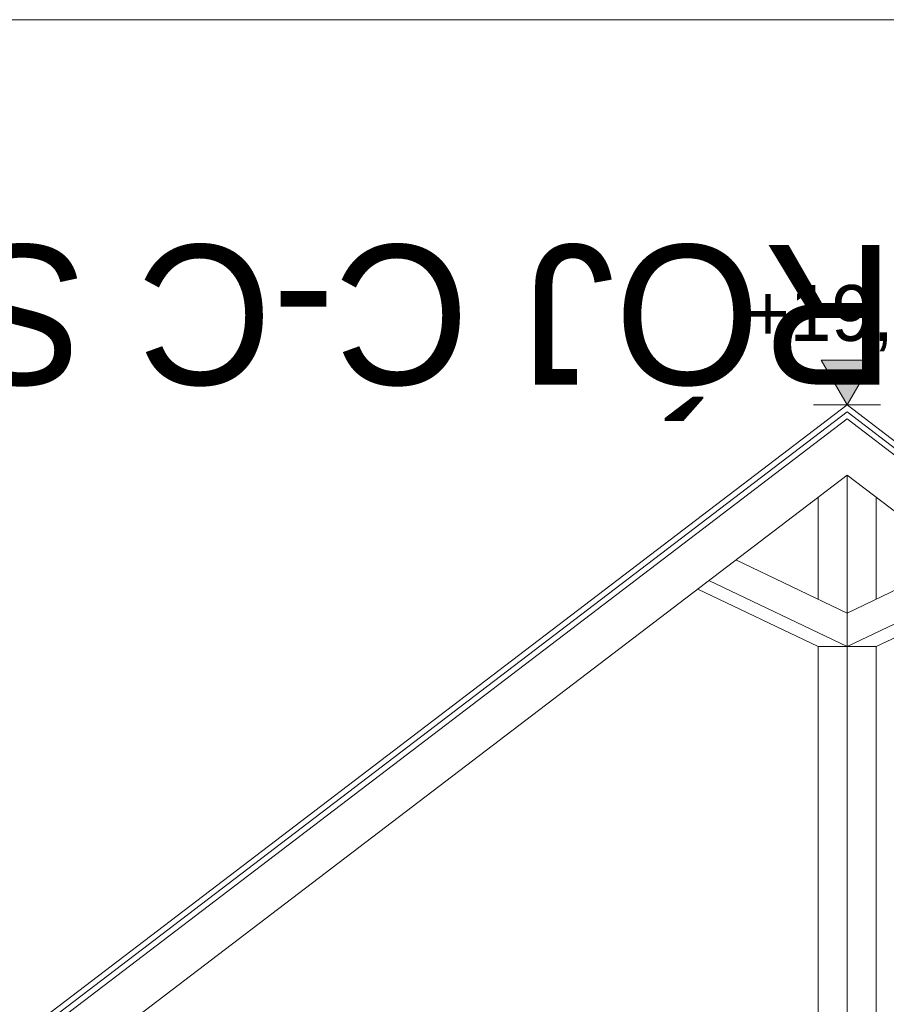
# Model space of a CAD drawing. Extents: x -396299 to -11759, y -15022 to 18278.
# Tile 151 of 205: x -100667 to -97563, y 14155 to 17678. Entities that reach past the tile are written whole.
import ezdxf

# ---------------------------------------------------------------- set-up
doc = ezdxf.new("R2010")
doc.units = 0
doc.header["$MEASUREMENT"] = 0
for name, color, linetype, lineweight in [('Arch opisy_Nr_Pióra__1', 7, 'Continuous', 25), ('ARCH TABELA_Nr_Pióra__21', 7, 'Continuous', 13), ('Arch wymiary_Nr_Pióra__21', 7, 'Continuous', 13), ('INWENT DACH_Nr_Pióra__5', 7, 'Continuous', 13), ('Inwentaryzacja Konst._Nr_Pióra__5', 7, 'Continuous', 13)]:
    doc.layers.add(name, color=color, linetype=linetype, lineweight=lineweight)
doc.layers.add('Arch wymiary', color=7, linetype='Continuous')
doc.styles.add('GENERATED_STYLE_1', font='txt')
doc.styles.add('GENERATED_STYLE_4', font='txt')
doc.styles.add('GENERATED_STYLE_8', font='arial.ttf')

# ---------------------------------------------------------------- blocks, each defined once
blk = doc.blocks.new('Wymiary_67', base_point=(-97703.6, 16299.8))
at = {"layer": 'Arch wymiary_Nr_Pióra__21', "linetype": 'Continuous'}
blk.add_hatch(color=256, dxfattribs=at).paths.add_polyline_path([(-97703.6, 16299.8), (-97796.4, 16459.8), (-97610.8, 16459.8)], flags=0)
for p, q in [((-97703.6, 16299.8), (-97796.4, 16459.8)), ((-97796.4, 16459.8), (-97610.8, 16459.8)), ((-97610.8, 16459.8), (-97703.6, 16299.8)), ((-97703.6, 16299.8), (-97823.6, 16299.8)), ((-97703.6, 16299.8), (-97583.6, 16299.8))]:
    blk.add_line(p, q, dxfattribs=at)
at = {"layer": 'Arch wymiary_Nr_Pióra__21', "insert": (-98065, 16491.8), "char_height": 200, "attachment_point": 7, "style": 'GENERATED_STYLE_1'}
blk.add_mtext('{+19,75}', dxfattribs=at)

msp = doc.modelspace()

# ---------------------------------------------------------------- linework, layer by layer
at = {"layer": 'ARCH TABELA_Nr_Pióra__21', "linetype": 'Continuous'}
msp.add_line((-129853.6, 17678.4), (-88053.6, 17678.4), dxfattribs=at)
at = {"layer": 'INWENT DACH_Nr_Pióra__5', "linetype": 'Continuous'}
for p, q in [((-104833.6, 10869), (-97703.6, 16299.8)), ((-90573.6, 10869), (-97703.6, 16299.8)), ((-104813.6, 10859), (-97703.6, 16274.6)), ((-90593.6, 10859), (-97703.6, 16274.6))]:
    msp.add_line(p, q, dxfattribs=at)
at = {"layer": 'Inwentaryzacja Konst._Nr_Pióra__5', "linetype": 'Continuous'}
for p, q in [((-104813.6, 10833.9), (-97703.6, 16249.5)), ((-90593.6, 10833.9), (-97703.6, 16249.5)), ((-100421.5, 13978.2), (-97703.6, 16048.4)), ((-94985.7, 13978.2), (-97703.6, 16048.4)), ((-97703.6, 16048.4), (-97703.6, 10988.2)), ((-97807.3, 15969.4), (-97807.3, 15604.5)), ((-97599.9, 15969.4), (-97599.9, 15604.5)), ((-97703.6, 15554.9), (-98101.5, 15745.3)), ((-97703.6, 15554.9), (-97305.7, 15745.3)), ((-97703.6, 15434.9), (-98198.3, 15671.6)), ((-97703.6, 15434.9), (-97208.9, 15671.6)), ((-97807.3, 15434.9), (-98238.3, 15641.1)), ((-97599.9, 15434.9), (-97168.9, 15641.1)), ((-97703.6, 15434.9), (-97807.3, 15434.9)), ((-97807.3, 15434.9), (-97807.3, 10988.2)), ((-97703.6, 15434.9), (-97599.9, 15434.9)), ((-97599.9, 15434.9), (-97599.9, 10988.2))]:
    msp.add_line(p, q, dxfattribs=at)

# ---------------------------------------------------------------- block references
at = {"layer": 'Arch wymiary', "linetype": 'Continuous'}
msp.add_blockref('Wymiary_67', (-97703.6, 16299.8), dxfattribs=at)

# ---------------------------------------------------------------- texts
at = {"layer": 'Arch opisy_Nr_Pióra__1', "linetype": 'Continuous', "insert": (-104445, 16372.5), "char_height": 500, "attachment_point": 3, "rotation": 180, "style": 'GENERATED_STYLE_4'}
msp.add_mtext('{PRZEKRÓJ C-C SKALA 1:100}', dxfattribs=at)
at = {"layer": 'Arch opisy_Nr_Pióra__1', "linetype": 'Continuous', "insert": (-106136.9, 16638.9), "char_height": 150, "width": 6374.89, "attachment_point": 1, "line_spacing_factor": 0.926415, "style": 'GENERATED_STYLE_8'}
msp.add_mtext('\\A1;{\\fArial|b1|i0|c0|p38;D      - STROP NAD PARTEREM\\P           CZĘŚĆ WYSOKA BUDYNKU:\\P\\fArial|b0|i0|c0|p38;1,0    - terrakota\\P2,2    - płyta OSB felcowana \\P1,0    - płyta pilśniowa twarda\\P2,0    - podłoga drewniana\\P7,0  - warstwa polepy \\P2,0    - istniejące deski ślepego pułapu\\P8,0    - istniejąca pustka powietrzna\\P3,0    - drewniany stelaż z krawędziaków 3x4 cm co 15 cm\\P2,5    - zaprawa tynkarska na trzcinie mocowanej \\P           do drewnianego stelażu\\PCzęść konstrukcyjna stropu - belki 15x13 cm \\Pw rozstawie około 87 cm}', dxfattribs=at)

doc.saveas('drawing.dxf')
